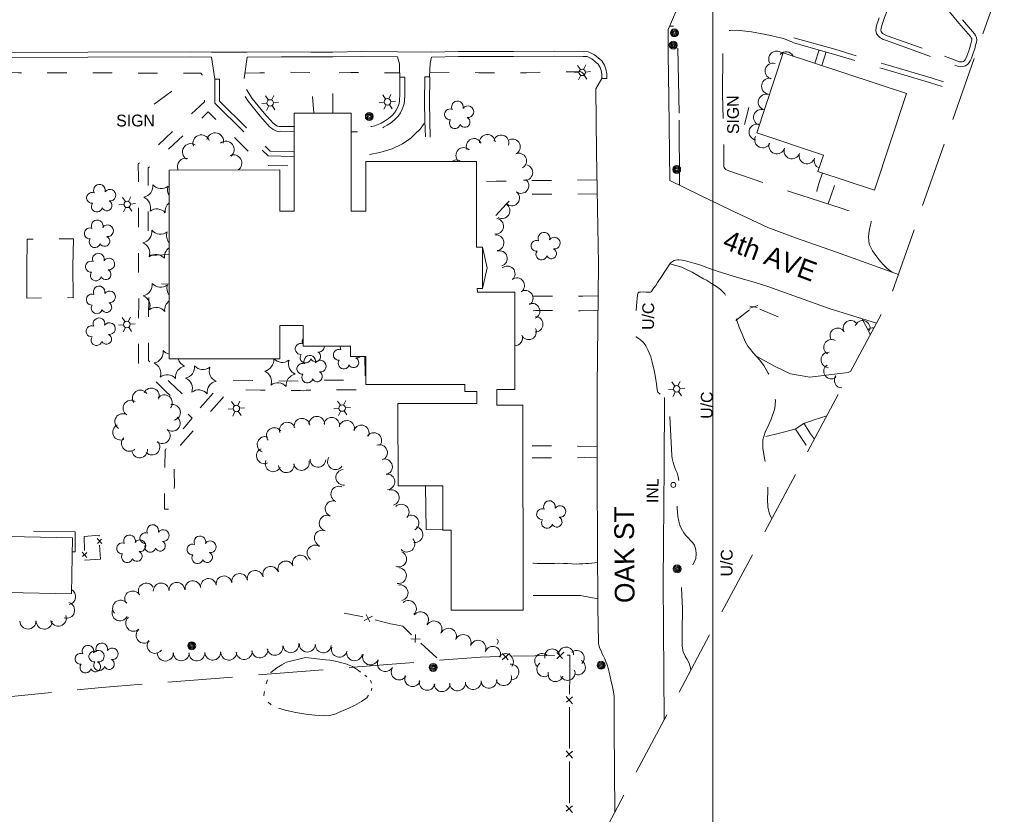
# Model space of a CAD drawing. Header units: feet. Extents: x 386237 to 388503, y 96958 to 98533.
# Tile 13 of 15: x 387648 to 388148, y 97563 to 97966. Entities that reach past the tile are written whole.
import ezdxf
from ezdxf.enums import TextEntityAlignment as Align

# ---------------------------------------------------------------- set-up
doc = ezdxf.new("R2010")
doc.units = ezdxf.units.FT
doc.header["$MEASUREMENT"] = 0
for name, pattern in [('DGN Style 3', [46.134438, 32.95317, -13.181268]), ('DGN Style 5', [23.067219, 9.885951, -13.181268]), ('DGN Style 6', [62.676929, 0.032953, -13.181268, 23.067219, -13.181268, 0.032953, -13.181268])]:
    doc.linetypes.add(name, pattern=pattern)
for name, color, linetype, lineweight in [('E_BMGRD', 3, 'Egr', 0), ('E_DWY', 3, 'DGN Style 3', 0), ('E_LAND_Vegetation', 20, 'Continuous', 0), ('E_MAP_GridLines', 150, 'Continuous', 0), ('E_MAP_Limits', 20, 'DGN Style 3', 0), ('E_MISCPROP', 43, 'Continuous', 0), ('E_MISCPROP_HvyDash', 230, 'DGN Style 3', 13), ('E_MISCPROP_HvyLine', 230, 'Continuous', 13), ('E_MISCPROP_Railing', 43, 'Continuous', 0), ('E_PATH_Sidewalk', 3, 'DGN Style 5', 0), ('E_RDWY', 30, 'Continuous', 13), ('E_RDWY_Name', 30, 'Continuous', 0), ('E_WTR', 150, 'DGN Style 6', 0)]:
    doc.layers.add(name, color=color, linetype=linetype, lineweight=lineweight)
doc.styles.add('Style-IGR_FONT_0', font='IGR_FONT_0.shx')
doc.linetypes.add('Egr', pattern='A,0.1,[13,dgnlstyle-ewdotudls.shx,S=0.0004,R=0,X=0,Y=0],0.1', length=0.2)

# ---------------------------------------------------------------- blocks, each defined once
blk = doc.blocks.new('UCR')
at = {"layer": 'E_RDWY_Name', "color": 30, "linetype": 'Continuous', "lineweight": 0, "style": 'Style-IGR_FONT_0'}
blk.add_text('U/C', height=6, rotation=0.0001, dxfattribs=at).set_placement((-0.45, 0.4), align=Align.MIDDLE_CENTER)
blk = doc.blocks.new('UCA')
at = {"layer": 'E_BMGRD', "color": 2, "linetype": 'Continuous', "lineweight": 0, "style": 'Style-IGR_FONT_0'}
blk.add_text('U/C', height=6, rotation=0.0001, dxfattribs=at).set_placement((-0.45, 0), align=Align.MIDDLE_CENTER)
blk = doc.blocks.new('CULVRT')
at = {"layer": 'E_MISCPROP_Railing', "color": 43, "linetype": 'Continuous', "lineweight": 0}
blk.add_arc((1.26, 0.94), 1.57, 216.879, 323.1186, dxfattribs=at)
blk = doc.blocks.new('INL_4')
at = {"layer": 'E_MISCPROP_Railing', "color": 43, "linetype": 'Continuous', "lineweight": 0, "style": 'Style-IGR_FONT_0'}
blk.add_text('INL', height=6, rotation=0.0001, dxfattribs=at).set_placement((-5.74, -3.01))
blk = doc.blocks.new('POLE_6')
at = {"layer": 'E_MISCPROP', "color": 1, "linetype": 'Continuous', "lineweight": 0}
for centre, radius in [((-0.01, 0.02), 2.02), ((-0.01, 0.03), 1.52), ((0, -0.01), 1.01), ((0, 0), 0.502)]:
    blk.add_circle(centre, radius, dxfattribs=at)
blk = doc.blocks.new('POLE_7')
at = {"layer": 'E_MISCPROP', "color": 1, "linetype": 'Continuous', "lineweight": 0}
for centre, radius in [((-0.01, 0.02), 2.02), ((-0.01, 0.03), 1.52), ((0, -0.01), 1.01), ((0, 0), 0.502)]:
    blk.add_circle(centre, radius, dxfattribs=at)
blk = doc.blocks.new('POLE_8')
at = {"layer": 'E_MISCPROP', "color": 1, "linetype": 'Continuous', "lineweight": 0}
for centre, radius in [((-0.01, 0.02), 2.02), ((-0.01, 0.03), 1.52), ((0, -0.01), 1.01), ((0, 0), 0.502)]:
    blk.add_circle(centre, radius, dxfattribs=at)
blk = doc.blocks.new('LTP_7')
at = {"layer": 'E_MISCPROP', "color": 1, "linetype": 'Continuous', "lineweight": 0}
for p, q in [((-1.64, 0.07), (-4.24, 0.14)), ((-0.8, 1.43), (-2, 3.73)), ((0.9, 1.42), (2.27, 3.65)), ((-0.88, -1.42), (-2.24, -3.61)), ((0.76, -1.47), (2, -3.65)), ((1.64, -0.02), (4.16, -0.09))]:
    blk.add_line(p, q, dxfattribs=at)
blk.add_circle((0, 0), 1.64, dxfattribs=at)
blk = doc.blocks.new('LTP_8')
at = {"layer": 'E_MISCPROP', "color": 1, "linetype": 'Continuous', "lineweight": 0}
for p, q in [((-1.64, 0.07), (-4.24, 0.14)), ((-0.8, 1.43), (-2, 3.73)), ((0.9, 1.42), (2.27, 3.65)), ((-0.88, -1.42), (-2.24, -3.61)), ((0.76, -1.47), (2, -3.65)), ((1.64, -0.02), (4.16, -0.09))]:
    blk.add_line(p, q, dxfattribs=at)
blk.add_circle((0, 0), 1.64, dxfattribs=at)
blk = doc.blocks.new('LTP_10')
at = {"layer": 'E_MISCPROP', "color": 1, "linetype": 'Continuous', "lineweight": 0}
for p, q in [((-1.63, 0.07), (-4.24, 0.14)), ((-0.8, 1.43), (-2, 3.73)), ((0.9, 1.42), (2.27, 3.65)), ((-0.88, -1.42), (-2.24, -3.61)), ((0.76, -1.47), (2, -3.65)), ((1.64, -0.02), (4.16, -0.09))]:
    blk.add_line(p, q, dxfattribs=at)
blk.add_circle((0, 0), 1.64, dxfattribs=at)
blk = doc.blocks.new('SIGN_6')
at = {"layer": 'E_MISCPROP', "color": 1, "linetype": 'Continuous', "lineweight": 0, "style": 'Style-IGR_FONT_0'}
blk.add_text('SIGN', height=6, rotation=0.0001, dxfattribs=at).set_placement((-9.61, -0.01), align=Align.MIDDLE_LEFT)
blk = doc.blocks.new('SIGN_7')
at = {"layer": 'E_MISCPROP', "color": 1, "linetype": 'Continuous', "lineweight": 0, "style": 'Style-IGR_FONT_0'}
blk.add_text('SIGN', height=6, rotation=0, dxfattribs=at).set_placement((-9.6, -0.01), align=Align.MIDDLE_LEFT)
blk = doc.blocks.new('TREE_5')
at = {"layer": 'E_LAND_Vegetation', "color": 94, "linetype": 'Continuous', "lineweight": 0}
for centre, radius, start, end in [((-1.47, 4.28), 2.78, 1.3944, 209.1674), ((3.57, 2.42), 2.97, 278.4235, 139.6574), ((-4.47, 0.2), 2.78, 78.0714, 279.0825), ((-2.01, -4.2), 2.61, 140.7796, 358.7122), ((3.46, -3.43), 2.97, 196.0743, 79.0476)]:
    blk.add_arc(centre, radius, start, end, dxfattribs=at)
blk = doc.blocks.new('PINEL_1')
at = {"layer": 'E_LAND_Vegetation', "color": 94, "linetype": 'Continuous', "lineweight": 0}
for centre, start, end in [((-8.14, 7.32), 275.2112, 0.9761), ((2.26, 10.71), 215.2112, 300.9761), ((10.41, 3.41), 155.2112, 240.9761), ((-10.4, -3.39), 335.2112, 60.9761), ((-2.25, -10.7), 35.2112, 120.9761), ((8.15, -7.3), 95.2112, 180.9761)]:
    blk.add_arc(centre, 5.72, start, end, dxfattribs=at)
blk = doc.blocks.new('TREE_6')
at = {"layer": 'E_LAND_Vegetation', "color": 94, "linetype": 'Continuous', "lineweight": 0}
for centre, radius, start, end in [((-1.47, 4.28), 2.78, 1.3946, 209.1676), ((3.57, 2.42), 2.97, 278.4237, 139.6576), ((-4.47, 0.2), 2.78, 78.0716, 279.0827), ((-2.01, -4.2), 2.61, 140.7798, 358.7124), ((3.46, -3.43), 2.97, 196.0746, 79.0478)]:
    blk.add_arc(centre, radius, start, end, dxfattribs=at)
blk = doc.blocks.new('TREE_7')
at = {"layer": 'E_LAND_Vegetation', "color": 94, "linetype": 'Continuous', "lineweight": 0}
for centre, radius, start, end in [((-1.47, 4.28), 2.78, 1.3944, 209.1674), ((3.57, 2.42), 2.97, 278.4235, 139.6574), ((-4.47, 0.2), 2.78, 78.0714, 279.0824), ((-2.01, -4.2), 2.61, 140.7795, 358.7122), ((3.46, -3.43), 2.97, 196.0743, 79.0476)]:
    blk.add_arc(centre, radius, start, end, dxfattribs=at)

msp = doc.modelspace()

# ---------------------------------------------------------------- linework, layer by layer
at = {"layer": 'E_DWY', "color": 2, "linetype": 'DGN Style 3', "lineweight": 0, "flags": 128}
for points in [[(388105.39, 97949.3), (388087.7, 97955.69), (388086.51, 97956.14), (388085.57, 97956.64), (388084.66, 97957.19), (388083.84, 97957.98), (388083.14, 97959.12), (388082.76, 97960.68), (388082.96, 97962.12), (388083.32, 97963.77), (388083.85, 97965.55), (388084.39, 97967.03), (388084.79, 97968.09), (388085.18, 97969.08), (388085.47, 97969.82), (388085.77, 97970.74), (388086.08, 97971.59), (388086.98, 97973.16), (388088.37, 97973.94), (388089.33, 97974.2), (388090.06, 97974.38), (388094.62, 97975.3), (388102.03, 97976.94), (388107.31, 97977.84), (388109.3, 97978.23), (388111.47, 97978.07), (388113.74, 97977.7), (388115.51, 97977.4), (388117.44, 97976.57), (388118.82, 97975.5), (388119.96, 97974.27), (388120.79, 97973.19), (388121.18, 97972.77), (388126.78, 97966.05)], [(388106.24, 97951.65), (388088.57, 97958.03), (388087.54, 97958.42), (388086.81, 97958.81), (388086.2, 97959.19), (388085.8, 97959.56), (388085.47, 97960.09), (388085.3, 97960.81), (388085.42, 97961.68), (388085.74, 97963.15), (388086.23, 97964.76), (388086.74, 97966.17), (388087.12, 97967.2), (388087.5, 97968.16), (388087.83, 97968.98), (388088.13, 97969.92), (388088.35, 97970.54), (388088.8, 97971.31), (388089.33, 97971.61), (388089.96, 97971.78), (388090.6, 97971.94), (388095.14, 97972.86), (388102.51, 97974.49), (388107.76, 97975.38), (388109.46, 97975.71), (388111.18, 97975.59), (388113.34, 97975.24), (388114.8, 97974.99), (388116.16, 97974.4), (388117.13, 97973.65), (388118.05, 97972.66), (388118.88, 97971.58), (388119.29, 97971.13), (388124.86, 97964.45)], [(388126.76, 97966.07), (388132.79, 97958.99), (388133.31, 97958.1), (388133.86, 97957.08), (388133.97, 97955.8), (388133.79, 97954.66), (388133.41, 97953.18), (388132.91, 97951.31), (388132.39, 97949.57), (388131.86, 97948.09), (388131.29, 97946.61), (388130.69, 97945.33), (388130.13, 97944.39), (388129.45, 97943.57), (388128.33, 97942.69), (388126.97, 97942.3), (388125.79, 97942.22), (388124.64, 97942.37), (388111.1, 97947.26), (388105.4, 97949.3)], [(387982.96, 97918.73), (387982.09, 97962.84), (387978.09, 97962.88)], [(388124.86, 97964.45), (388130.75, 97957.54), (388131.13, 97956.89), (388131.41, 97956.35), (388131.45, 97955.88), (388131.34, 97955.16), (388130.99, 97953.82), (388130.51, 97951.99), (388130.02, 97950.35), (388129.52, 97948.97), (388128.99, 97947.59), (388128.48, 97946.5), (388128.08, 97945.84), (388127.7, 97945.37), (388127.18, 97944.96), (388126.53, 97944.78), (388125.87, 97944.73), (388125.25, 97944.81), (388111.95, 97949.61), (388106.24, 97951.65)], [(388040.51, 97954.69), (388035.93, 97956.51), (388026.91, 97958.67), (388019.61, 97959.92), (388012.25, 97960.75), (388008.77, 97960.69), (388007.85, 97960.55), (388006.96, 97960.13), (388006.26, 97959.5), (388005.37, 97957.15), (388005.17, 97955.91), (388005.07, 97955.04), (388005.04, 97954.8), (388004.92, 97928.4), (388005.56, 97903.64), (388005.61, 97891.65), (388005.73, 97891.12), (388006.09, 97890.53), (388006.65, 97890.15), (388007.31, 97889.77), (388007.78, 97889.54), (388008.12, 97889.37), (388039.5, 97878.76), (388049.9, 97875.41), (388065.12, 97870.5), (388068.56, 97869.19), (388070.21, 97868.75), (388080.21, 97865.37), (388080.48, 97865.1), (388080.36, 97863.31), (388080.05, 97862.05), (388079.5, 97859.69), (388079.12, 97857.74), (388079.04, 97855.78), (388079.14, 97854.05), (388079.43, 97852.22), (388079.97, 97850.73), (388081.09, 97848.83), (388083.32, 97845.67), (388084.28, 97844.42), (388085.26, 97843.22), (388086.54, 97841.85), (388088.48, 97839.85), (388091.2, 97837.86)], [(388041.17, 97957), (388061.93, 97951.11), (388089.05, 97943), (388110.74, 97936.57), (388127.41, 97931.49)], [(388040.48, 97954.59), (388061.23, 97948.71), (388088.34, 97940.61), (388110.02, 97934.18), (388126.58, 97929.13)], [(387745.49, 97947.07), (387747.25, 97935.97)], [(387763.56, 97947.14), (387762.18, 97936.32)], [(387839.99, 97947.36), (387840.95, 97943.78), (387841.02, 97941.77), (387841.19, 97936.98)], [(387857.11, 97947.1), (387856.53, 97944.12), (387856.19, 97937.1)], [(387747.15, 97935.97), (387747.14, 97923.69), (387774.21, 97896.99), (387787.46, 97896.72)], [(387747.15, 97935.97), (387749.65, 97935.97), (387749.64, 97924.74), (387775.25, 97899.47), (387787.46, 97899.22)], [(387787.45, 97909.42), (387780.79, 97909.47), (387779.91, 97909.25), (387778.1, 97909.73), (387776.86, 97910.38), (387776.01, 97910.99), (387775.04, 97911.68), (387770.27, 97917.14), (387764.12, 97924.7), (387760.8, 97930), (387760.03, 97932.26), (387759.88, 97933.26), (387759.81, 97934.41), (387759.78, 97936.29), (387762.28, 97936.33)], [(387787.44, 97911.92), (387780.49, 97911.97), (387779.93, 97911.83), (387779.01, 97912.07), (387778.17, 97912.51), (387777.47, 97913.02), (387776.74, 97913.54), (387772.18, 97918.75), (387766.16, 97926.16), (387763.07, 97931.08), (387762.47, 97932.85), (387762.37, 97933.52), (387762.31, 97934.5), (387762.28, 97936.33)], [(387841.09, 97936.98), (387841.12, 97928.26), (387840.97, 97924.88), (387840.72, 97923.59), (387840.03, 97921.76), (387839.23, 97920.13), (387838.37, 97918.77), (387837.19, 97917.58), (387835.36, 97915.96), (387833.35, 97914.67), (387831.58, 97913.68), (387830.04, 97912.85), (387828.4, 97912.18), (387826.98, 97911.9), (387825.69, 97911.86), (387818.58, 97911.72), (387816.4, 97911.74)], [(387841.09, 97936.98), (387843.59, 97936.99), (387843.62, 97928.21), (387843.46, 97924.59), (387843.14, 97922.91), (387842.32, 97920.76), (387841.41, 97918.91), (387840.34, 97917.2), (387838.9, 97915.76), (387836.87, 97913.96), (387834.63, 97912.52), (387832.78, 97911.49), (387831.11, 97910.59), (387829.12, 97909.77), (387827.26, 97909.41), (387825.75, 97909.36), (387818.59, 97909.22), (387816.41, 97909.24)], [(387856.29, 97937.1), (387853.79, 97937.12), (387853.7, 97924.03), (387853.81, 97914.81), (387854.07, 97906.47), (387856.57, 97906.55)], [(387856.29, 97937.1), (387856.2, 97924.04), (387856.31, 97914.86), (387856.57, 97906.55)], [(387983.16, 97882.09), (387982.96, 97918.75)], [(387853.55, 97913.37), (387851.47, 97910.56), (387849.09, 97908.37), (387846.74, 97906), (387842.54, 97903.13), (387837.27, 97900.64), (387831.01, 97898.78), (387824.12, 97897.29), (387816.42, 97897.02)], [(387651.74, 97824.81), (387651.84, 97839.5), (387651.93, 97854.64), (387664.81, 97854.85), (387675.45, 97854.92)], [(387675.43, 97854.92), (387675.2, 97840.83), (387675.34, 97824.97), (387675.32, 97824.98), (387666.05, 97825.07), (387651.74, 97824.81)], [(387978.17, 97842.17), (387974.16, 97835.98), (387973.43, 97834.86), (387972.65, 97833.68), (387971.97, 97832.64), (387971, 97831.25), (387970.12, 97829.97), (387969.41, 97828.9), (387968.93, 97828.16), (387968.37, 97827.81), (387967.26, 97827.88), (387966.04, 97827.87), (387964.56, 97827.9), (387963.35, 97827.88), (387962.42, 97827.79), (387962.08, 97827.45), (387961.77, 97826.42), (387961.61, 97824.63), (387961.48, 97822.82), (387961.3, 97820.65), (387961.11, 97818.41), (387960.98, 97816.57), (387960.91, 97814.49), (387960.85, 97812.7), (387960.86, 97810.87), (387960.91, 97809.44), (387960.93, 97808.08), (387960.96, 97806.75), (387960.97, 97805.78), (387961.07, 97805.1), (387961.7, 97804.58), (387962.6, 97804.09), (387963.53, 97803.45), (387964.83, 97802.21), (387965.98, 97800.48), (387966.94, 97798.59), (387967.74, 97797.02), (387968.48, 97795.02), (387969.2, 97792.2), (387969.78, 97790.02), (387970.16, 97788.27), (387970.64, 97785.56), (387971.07, 97783.2), (387971.37, 97781.3), (387971.59, 97779.7), (387971.82, 97778.21), (387972.16, 97776.97), (387975.48, 97774.32), (387976.34, 97773.43), (387976.88, 97772.69), (387977.34, 97771.61), (387977.67, 97770.44), (387977.93, 97768.76), (387979.14, 97744.8), (387979.32, 97743.39), (387979.89, 97741.23), (387980.6, 97739.04), (387981.21, 97737.46), (387981.9, 97735.99), (387982.4, 97734.08), (387982.88, 97731.87), (387983.15, 97729.73), (387983.03, 97727.88), (387982.72, 97726.51), (387982.17, 97723.57), (387981.97, 97721.62), (387981.85, 97719.94), (387981.85, 97718.04), (387982.07, 97715.87), (387982.31, 97713.88), (387982.73, 97711.52), (387983.29, 97709.56), (387983.98, 97707.92), (387984.61, 97706.71), (387985.22, 97705.67), (387986.19, 97704.34), (387987.42, 97703.05), (387988.74, 97701.65), (387989.83, 97700.51), (387990.66, 97699.32), (387991.41, 97697.04), (387991.58, 97695.01), (387991.29, 97692.63), (387989.56, 97688.4), (387988.8, 97687.11), (387987.82, 97685.78), (387986.84, 97684.82), (387985.56, 97683.35), (387984.81, 97682.06), (387984.26, 97680.31), (387984.1, 97677.29), (387984.28, 97674.1), (387984.4, 97670.64), (387984.53, 97667.43), (387984.59, 97664.88), (387984.68, 97662.65), (387984.46, 97659.87), (387984.42, 97657.61), (387984.39, 97654.83), (387984.39, 97651.59), (387984.44, 97649.71), (387984.47, 97648.19)], [(387978.17, 97842.17), (387984.2, 97840.56), (387986.01, 97839.71), (387989.46, 97837.99), (387995.31, 97834.62), (387996.78, 97833.92), (387999.3, 97832.23), (388001.89, 97830.6), (388003.86, 97829.17), (388006.04, 97826.87), (388007.69, 97824.38), (388009.75, 97820.13), (388012.24, 97813.49), (388013.36, 97810), (388014.83, 97806.51), (388016.46, 97802.75), (388017.73, 97800.42), (388018.6, 97799.41), (388020.5, 97796.97), (388022.08, 97795.12), (388023.6, 97793.43), (388025.83, 97790.53), (388028.06, 97786.73), (388029.74, 97783.08), (388031.54, 97776.3), (388031.75, 97772.87), (388031.66, 97770.59), (388031.5, 97769.02), (388031.38, 97768.18), (388029.62, 97763.35), (388028.38, 97760.61), (388026.52, 97756.73), (388025.32, 97752.82), (388025.33, 97748.66), (388026.05, 97744.42), (388026.93, 97739.98), (388027.5, 97736.66), (388027.82, 97734.24), (388027.97, 97732.79), (388027.99, 97730.04), (388027.87, 97726.62), (388027.73, 97722.72), (388027.84, 97718.75), (388028.71, 97715), (388029.94, 97712.82)], [(388079.83, 97806.11), (388079.56, 97807.23), (388075.81, 97814.33)], [(388021.95, 97795.27), (388028.56, 97791.68), (388031.56, 97790.1), (388039.45, 97786.26)], [(388039.45, 97786.26), (388049.31, 97784.56), (388068.61, 97787.02), (388069.97, 97787.67)], [(388057.87, 97765.05), (388051.49, 97762.98), (388046.13, 97761.19), (388041.84, 97758.25), (388033.91, 97756.23), (388025.4, 97754.21), (388025.72, 97754.14)], [(387674.84, 97695.97), (387676.39, 97695.93), (387676.36, 97706.14), (387643.94, 97706.66), (387643.97, 97703.75)], [(387941.46, 97690.57), (387938.6, 97690.18), (387936.85, 97690.11), (387935.49, 97689.96), (387934.02, 97689.81), (387932.14, 97689.88), (387930.92, 97689.77), (387928.4, 97689.94), (387926.24, 97690.07), (387924.18, 97690.09), (387921.56, 97690.12), (387919.6, 97690.07), (387917.24, 97690.08), (387914.8, 97690.03), (387912.95, 97690.07), (387910.91, 97690.11), (387908.91, 97690.19), (387906.75, 97690.19), (387904.59, 97690.12), (387903.71, 97690.11)], [(387941.57, 97672.08), (387932.89, 97673.73), (387913.7, 97673.71), (387903.73, 97673.79)], [(387984.47, 97648.19), (387984.52, 97647.01), (387985.01, 97645.21), (387985.98, 97643.02), (387987.05, 97641.28), (387987.93, 97639.5), (387988.72, 97637.04), (387988.83, 97635.94)], [(387159.77, 97328.49), (387189.12, 97394.76), (387223.47, 97470.26), (387264.69, 97563.83), (387278.75, 97595.33), (387588.37, 97617.15), (387689.9, 97627.04), (387882.04, 97642.54)]]:
    msp.add_lwpolyline(points, dxfattribs=at)
at = {"layer": 'E_LAND_Vegetation', "color": 94, "linetype": 'Continuous', "lineweight": 0}
for centre, radius, start, end in [((388032.37, 97946.17), 4.03, 38.7968, 207.3598), ((388037.14, 97945.89), 4.03, 26.4906, 138.9245), ((388030.51, 97940.05), 4.03, 74.4163, 254.401), ((388028.79, 97932.35), 4.03, 78.9196, 258.9043), ((388027.09, 97924.31), 4.03, 74.2013, 254.186), ((388024.66, 97916.55), 4.03, 72.2375, 252.2222), ((388022.4, 97909.08), 4.03, 78.8747, 258.8593), ((387740.35, 97903.39), 4.26, 19.674, 199.6587), ((387747.37, 97904.41), 4.26, 346.7264, 166.7111), ((387885.51, 97903.9), 3.93, 4.3134, 184.2981), ((387892.54, 97903.64), 3.93, 343.1838, 163.1685), ((388025.28, 97905.12), 4.03, 155.5309, 335.5156), ((387735.03, 97898.98), 4.26, 58.5161, 238.5007), ((387752.76, 97900.16), 4.26, 308.6026, 128.5873), ((387873.52, 97897.25), 3.93, 45.9378, 225.9225), ((387878.77, 97901.87), 3.93, 24.1443, 204.129), ((387898.3, 97901.58), 3.93, 294.4711, 114.4557), ((388032.5, 97902.1), 4.03, 161.6158, 341.6004), ((387756.64, 97893.31), 4.26, 305.4565, 112.6216), ((387901.55, 97894.42), 3.93, 294.4711, 114.4557), ((388040.15, 97899.56), 4.03, 161.5498, 341.5344), ((388047.78, 97897.04), 4.03, 162.2027, 342.1873), ((387732.48, 97891.57), 4.26, 74.9824, 204.4989), ((387869.95, 97891.03), 3.93, 63.507, 126.921), ((387904.66, 97888.56), 3.93, 257.4338, 77.4185), ((388055.45, 97894.58), 4.03, 162.2027, 247.7276), ((387710.02, 97881.65), 5.72, 281.1976, 6.9625), ((387720.01, 97886.11), 5.72, 221.1976, 306.9626), ((387728.87, 97879.7), 5.72, 161.1976, 211.1413), ((387902.69, 97881.88), 3.93, 232.9344, 52.9191), ((387708.89, 97870.77), 5.72, 341.1976, 66.9625), ((387897.95, 97875.6), 3.93, 232.9344, 52.9191), ((387727.74, 97868.81), 5.72, 131.1487, 186.9626), ((387893.09, 97869.15), 3.93, 238.7309, 58.7156), ((387717.75, 97864.35), 5.72, 41.1976, 126.9625), ((387889.82, 97861.24), 3.93, 262.7894, 82.7741), ((387709.58, 97858.52), 5.72, 281.1976, 6.9625), ((387719.57, 97862.98), 5.72, 221.1976, 306.9626), ((387728.43, 97856.56), 5.72, 161.1976, 219.3309), ((387890.02, 97852.9), 3.93, 277.8045, 97.7892), ((387708.45, 97847.63), 5.72, 341.1976, 66.9625), ((387717.31, 97841.22), 5.72, 41.1976, 126.9625), ((387727.3, 97845.68), 5.72, 125.1586, 186.9626), ((387891.75, 97844.91), 3.93, 287.0991, 107.0838), ((387895.66, 97837.15), 3.93, 311.4918, 131.4765), ((387709.74, 97831.58), 5.72, 281.1976, 6.9625), ((387719.73, 97836.04), 5.72, 221.1976, 306.9626), ((387728.59, 97829.63), 5.72, 161.1976, 217.2483), ((387900.44, 97831.15), 3.93, 306.229, 126.2137), ((387708.61, 97820.7), 5.72, 341.1976, 66.9625), ((387904.8, 97824.76), 3.93, 302.8696, 122.8543), ((387727.46, 97818.74), 5.72, 126.7488, 186.9626), ((387908.28, 97818.18), 3.93, 292.0752, 112.0599), ((387717.47, 97814.28), 5.72, 41.1976, 126.9625), ((387909.84, 97811.5), 3.93, 268.4018, 88.3865), ((388070, 97809.57), 3.85, 29.9563, 209.941), ((388075.94, 97809.53), 3.85, 341.6409, 161.6256), ((387899.44, 97804.54), 3.93, 270.0201, 21.6655), ((387906.51, 97807.64), 3.93, 205.7491, 25.7337), ((388063.32, 97805.73), 3.85, 29.9563, 209.941), ((388081.41, 97805.85), 3.85, 85.0927, 134.6451), ((387790.79, 97798.99), 2.78, 67.3809, 275.1539), ((387794.53, 97802.84), 2.97, 148.7198, 205.6439), ((388060.13, 97799.88), 3.85, 60.0433, 240.028), ((387715.25, 97797.45), 5.72, 281.1976, 6.9625), ((387725.24, 97801.91), 5.72, 221.1976, 258.1779), ((387793.29, 97794.59), 2.78, 144.0579, 345.0689), ((387798.31, 97795.05), 2.61, 206.766, 64.6986), ((387799.84, 97800.35), 2.97, 262.0608, 359.3407), ((387810.12, 97795.98), 2.78, 67.3809, 275.1539), ((387813.87, 97799.83), 2.97, 170.2596, 205.6439), ((388058.75, 97793.43), 3.85, 86.5401, 266.5247), ((387714.12, 97786.57), 5.72, 341.1976, 66.9625), ((387734.1, 97795.5), 5.72, 195.6671, 246.9626), ((387771.41, 97793.38), 5.72, 281.1976, 6.3537), ((387781.4, 97797.84), 5.72, 222.0105, 306.9626), ((387790.27, 97791.42), 5.72, 161.1976, 246.9626), ((387812.62, 97791.58), 2.78, 144.0579, 345.0689), ((387817.64, 97792.04), 2.61, 206.766, 64.6986), ((387819.17, 97797.34), 2.97, 262.0608, 311.4767), ((387732.97, 97784.61), 5.72, 101.1976, 186.9626), ((387770.29, 97782.49), 5.72, 341.1976, 66.9625), ((387789.14, 97780.54), 5.72, 101.1976, 186.9626), ((388060.18, 97787.62), 3.85, 125.0504, 305.0351), ((387722.98, 97780.15), 5.72, 41.1976, 126.9625), ((387779.15, 97776.08), 5.72, 41.1976, 126.9625), ((388065.53, 97782.99), 3.85, 141.5395, 268.1412), ((387709.39, 97774.02), 4.03, 33.8844, 213.8691), ((387714.96, 97775.05), 4.03, 336.5318, 156.5164), ((387704.67, 97768.9), 4.03, 58.6243, 238.6089), ((387721.59, 97771.62), 4.03, 321.1826, 141.1673), ((387700.48, 97762.02), 4.03, 58.6243, 238.6089), ((387725.69, 97766.74), 4.03, 282.0267, 102.0114), ((387725.52, 97761.19), 4.03, 230.8157, 50.8004), ((387784.01, 97757.74), 3.99, 16.3108, 196.2955), ((387791.46, 97759.71), 3.99, 9.2135, 189.1982), ((387798.94, 97760.7), 3.99, 358.3062, 178.2909), ((387806.55, 97760.19), 3.99, 349.1769, 169.1616), ((387814.13, 97758.58), 3.99, 343.4698, 163.4545), ((387699.38, 97756.72), 4.03, 114.8585, 294.8432), ((387720.48, 97754.91), 4.03, 230.6214, 50.6061), ((387777.43, 97754.97), 3.99, 36.1233, 216.108), ((387821.51, 97756.28), 3.99, 336.9346, 156.9192), ((387827.9, 97752.41), 3.99, 324.4318, 144.4165), ((387703.84, 97751.02), 4.03, 134.4105, 314.3952), ((387715.24, 97749.15), 4.03, 223.9219, 43.9066), ((387772.7, 97750.46), 3.99, 69.27, 249.2546), ((387709.06, 97747.76), 4.03, 185.0388, 5.0234), ((387772.34, 97744.7), 3.99, 114.6918, 294.6765), ((387830.82, 97746.35), 3.99, 289.8141, 109.7988), ((387776.8, 97740.64), 3.99, 155.3474, 335.3321), ((387791.17, 97741.28), 3.99, 192.3651, 12.3498), ((387799.5, 97742.9), 3.99, 177.4856, 357.4703), ((387808.41, 97741.71), 3.99, 144.976, 324.9607), ((387833.32, 97739.11), 3.99, 281.5318, 101.5165), ((387783.51, 97740.14), 3.99, 186.2482, 6.2328), ((387812.66, 97733.78), 3.99, 95.5104, 275.4951), ((387834.56, 97731.48), 3.99, 275.2177, 95.2023), ((387810.15, 97725.26), 3.99, 68.3312, 248.3159), ((387836.8, 97723.48), 3.99, 284.9173, 104.902), ((387807.21, 97717.85), 3.99, 68.3312, 248.3159), ((387841.82, 97716.13), 3.99, 314.9768, 134.9615), ((387804.2, 97710.52), 3.99, 69.5771, 249.5618), ((387846.78, 97710.64), 3.99, 299.3742, 119.3588), ((387801.73, 97702.93), 3.99, 68.8703, 248.855), ((387848.83, 97704.7), 3.99, 262.1383, 82.123), ((387844.7, 97699.85), 3.99, 221.5, 41.4847), ((387798.05, 97695.37), 3.99, 55.6966, 235.6813), ((387840.57, 97692.31), 3.99, 248.0597, 68.0444), ((387783.2, 97687.29), 3.99, 22.2433, 202.228), ((387790.57, 97690.26), 3.99, 21.4456, 201.4303), ((387767.65, 97682.49), 3.99, 12.4181, 192.4028), ((387775.55, 97684.58), 3.99, 18.0991, 198.0838), ((387840.41, 97683.87), 4.02, 261.2387, 81.2233), ((387736.07, 97677.23), 3.99, 8.3486, 188.3333), ((387743.96, 97678.4), 3.99, 8.559, 188.5437), ((387751.86, 97679.7), 3.99, 9.5554, 189.5401), ((387759.77, 97680.93), 3.99, 10.549, 190.5337), ((387672.54, 97673.17), 4.07, 280.5408, 62.1794), ((387705.45, 97672.05), 4.02, 29.9195, 209.9041), ((387712.41, 97676.06), 4.02, 29.9194, 209.9041), ((387719.96, 97676.13), 3.99, 2.229, 182.2137), ((387727.92, 97676.44), 3.99, 2.229, 182.2137), ((387841.25, 97675.16), 4.02, 282.7393, 102.7239), ((387699.35, 97667.38), 4.02, 38.9334, 218.918), ((387845.49, 97667.21), 4.02, 312.0877, 132.0724), ((387671.98, 97666.3), 4.07, 253.0417, 73.0263), ((387699.05, 97664.93), 4.02, 153.496, 333.4806), ((387667.75, 97662.32), 4.07, 197.8727, 17.8574), ((387706, 97659.63), 4.02, 131.4013, 311.386), ((387851.63, 97661.46), 4.02, 322.7191, 142.7038), ((387652.35, 97660.79), 4.07, 181.4983, 1.483), ((387660.56, 97660.76), 4.07, 179.1853, 359.17), ((387711.31, 97653.59), 4.02, 131.2049, 311.1896), ((387858.44, 97656.83), 4.02, 328.333, 148.3177), ((387865.85, 97653.14), 4.02, 335.3218, 155.3065), ((387873.28, 97649.91), 4.02, 337.2372, 157.2219), ((387880.83, 97647.01), 4.02, 338.7132, 158.6979), ((387716.86, 97648.43), 4.02, 142.5711, 322.5558), ((387770.03, 97646.11), 4.02, 186.1664, 6.1511), ((387777.73, 97647.46), 4.02, 191.7714, 11.7561), ((387785.79, 97648.76), 4.02, 188.2354, 8.22), ((387794.16, 97649.07), 4.02, 178.1197, 358.1044), ((387802.25, 97648.69), 4.02, 176.0634, 356.0481), ((387810.42, 97646.47), 4.02, 164.275, 344.2597), ((387888.25, 97643.93), 4.02, 338.8244, 158.8091), ((387918.49, 97642.84), 3.8, 12.2195, 192.2042), ((387925.54, 97643.8), 3.8, 358.9045, 178.8892), ((387722.07, 97644.53), 4.02, 181.6401, 1.6248), ((387730.19, 97644.67), 4.02, 179.3797, 359.3644), ((387738.1, 97644.59), 4.02, 182.7276, 2.7123), ((387746.12, 97644.98), 4.02, 182.7276, 2.7123), ((387754.29, 97644.98), 4.02, 178.7239, 358.7086), ((387762.09, 97645.35), 4.02, 184.7094, 4.6941), ((387818.14, 97644.67), 4.02, 167.1255, 347.1101), ((387826.22, 97642.55), 4.02, 158.162, 338.1467), ((387833.74, 97639.18), 4.02, 152.1853, 332.17), ((387894.75, 97640.26), 4.02, 324.7446, 144.7293), ((387913.38, 97640.53), 3.8, 52.8941, 232.8788), ((387930.95, 97642.06), 3.8, 313.2507, 133.2354), ((387840.79, 97634.93), 4.02, 146.2812, 326.2659), ((387897.51, 97634.92), 4.02, 276.7276, 96.7122), ((387914.5, 97636.35), 3.8, 126.7574, 306.742), ((387931.51, 97637.34), 3.8, 244.5959, 64.5806), ((387847.59, 97631.58), 4.02, 157.8202, 337.8049), ((387886.34, 97630.75), 4.02, 186.0292, 6.0139), ((387893.82, 97632.02), 4.02, 197.1526, 17.1372), ((387920.12, 97633.85), 3.8, 164.6209, 344.6056), ((387926.23, 97634.5), 3.8, 202.5043, 22.489), ((387855.01, 97629.67), 4.02, 167.3782, 347.3629), ((387862.53, 97629), 4.02, 180.262, 0.2467), ((387870.38, 97629.4), 4.02, 184.5813, 4.566), ((387878.39, 97630.05), 4.02, 184.6981, 4.6827)]:
    msp.add_arc(centre, radius, start, end, dxfattribs=at)
at = {"layer": 'E_MAP_GridLines', "color": 213, "linetype": 'Continuous', "lineweight": 0}
msp.add_line((388000, 97000), (388000, 98500), dxfattribs=at)
at = {"layer": 'E_MAP_Limits', "color": 3, "linetype": 'DGN Style 3', "lineweight": 0, "flags": 128}
msp.add_lwpolyline([(388147.95, 97990.03), (388090.25, 97825.59), (387725.2, 97143.01)], dxfattribs=at)
at = {"layer": 'E_MISCPROP', "color": 1, "linetype": 'Continuous', "lineweight": 0}
for p, q in [((387716.42, 97923.24), (387725.38, 97929.84)), ((388016.09, 97912.92), (388018.35, 97921.56))]:
    msp.add_line(p, q, dxfattribs=at)
at = {"layer": 'E_MISCPROP_HvyDash', "color": 230, "linetype": 'DGN Style 3', "lineweight": 13, "flags": 128}
msp.add_lwpolyline([(387854.08, 97729.43), (387854.51, 97707.29), (387863, 97707.15)], dxfattribs=at)
at = {"layer": 'E_MISCPROP_HvyLine', "color": 230, "linetype": 'Continuous', "lineweight": 13, "flags": 128}
for points in [[(388035.73, 97949.35), (388098.24, 97928.63), (388082.01, 97879.65), (388053.36, 97889.14), (388056.11, 97897.44), (388022.25, 97908.66)], [(387723.96, 97889.8), (387724.07, 97793.95), (387780.24, 97794.01), (387780.22, 97810.85), (387791.99, 97810.86), (387792, 97800.31), (387816.06, 97800.34), (387816.06, 97795.11), (387823.81, 97795.12), (387823.83, 97780.84), (387874.07, 97780.91), (387874.07, 97777.37), (387880.14, 97777.38), (387880.15, 97771.31), (387840.14, 97771.26), (387840.19, 97729.41), (387862.97, 97729.44), (387863, 97706.96), (387867.2, 97706.96), (387867.25, 97666.29), (387903.74, 97666.33), (387903.61, 97770.42), (387890.33, 97770.4), (387890.32, 97778.32), (387899.47, 97778.33), (387899.41, 97827.76), (387880.46, 97827.74), (387880.45, 97829.65), (387883.06, 97829.65), (387883.04, 97850.66), (387880.08, 97850.66), (387880.02, 97894.19), (387823.87, 97894.12), (387823.9, 97868.92), (387816.46, 97868.91), (387816.39, 97918.76), (387787.44, 97918.73), (387787.5, 97868.93), (387780.25, 97868.92), (387780.23, 97889.86)], [(387883.06, 97829.65), (387885.48, 97840.17), (387883.04, 97850.66)], [(387641.81, 97675.29), (387642.41, 97703.79), (387674.99, 97703.1), (387674.39, 97674.61)]]:
    msp.add_lwpolyline(points, close=True, dxfattribs=at)
at = {"layer": 'E_MISCPROP_Railing', "color": 43, "linetype": 'Continuous', "lineweight": 0}
for p, q in [((388018.71, 97819.59), (388022.89, 97820.99)), ((388018.8, 97820.69), (388022.52, 97819.96)), ((387689.92, 97700.2), (387687.49, 97702.71)), ((387687.62, 97700.2), (387689.76, 97702.3)), ((387679.89, 97695.72), (387682.27, 97693.13)), ((387682.2, 97695.66), (387680, 97693.6)), ((387823.06, 97661.09), (387827.32, 97663.24)), ((387823.99, 97664.09), (387825.86, 97660.45)), ((387846.74, 97651.86), (387851.51, 97651.66)), ((387849.02, 97654.02), (387848.87, 97649.93)), ((387893.11, 97641.06), (387896.73, 97644.36)), ((387893.21, 97644.28), (387896.05, 97641.19)), ((387920.76, 97641.67), (387924.37, 97644.97)), ((387920.85, 97644.89), (387923.7, 97641.8)), ((387925.59, 97622.53), (387928.8, 97618.83)), ((387928.81, 97622.35), (387925.66, 97619.58)), ((387925.55, 97594.87), (387928.76, 97591.18)), ((387928.77, 97594.7), (387925.62, 97591.93)), ((387925.51, 97567.22), (387928.72, 97563.53)), ((387928.73, 97567.05), (387925.57, 97564.28))]:
    msp.add_line(p, q, dxfattribs=at)
at = {"layer": 'E_MISCPROP_Railing', "color": 43, "linetype": 'Continuous', "lineweight": 0, "flags": 128}
for points in [[(388011.59, 97813.47), (388018.67, 97818.9)], [(388023.79, 97819.17), (388033.16, 97815.27)], [(387688.49, 97703.98), (387688.47, 97704.4), (387680.9, 97703.68)], [(387680.9, 97703.68), (387681.1, 97696.58)], [(387689.1, 97692.26), (387688.73, 97699.31)], [(387681.24, 97691.89), (387681.24, 97691.71), (387689.12, 97692.26)], [(387812.9, 97664.74), (387821.64, 97663.19), (387822.38, 97663)], [(387828.56, 97661.43), (387836.3, 97659.46), (387839.22, 97658.84)], [(387839.22, 97658.84), (387842.56, 97658.14), (387847.08, 97653.85)], [(387851.74, 97649.5), (387859.92, 97642.2)], [(387882.04, 97642.54), (387891.92, 97642.76)], [(387898.45, 97642.91), (387909.69, 97643.15)], [(387909.69, 97643.15), (387919.57, 97643.37)], [(387926.1, 97643.51), (387927.35, 97643.54), (387927.34, 97633.56)], [(387927.34, 97633.56), (387927.32, 97623.68)], [(387927.31, 97617.14), (387927.3, 97605.91)], [(387927.3, 97605.91), (387927.28, 97596.02)], [(387927.27, 97589.49), (387927.25, 97578.25)], [(387927.25, 97578.25), (387927.24, 97568.37)]]:
    msp.add_lwpolyline(points, dxfattribs=at)
at = {"layer": 'E_MISCPROP_Railing', "color": 43, "linetype": 'Continuous', "lineweight": 0}
msp.add_circle((387979.95, 97729.94), 1.28, dxfattribs=at)
at = {"layer": 'E_PATH_Sidewalk', "color": 2, "linetype": 'DGN Style 5', "lineweight": 0, "flags": 128}
for points in [[(388053.96, 97950.77), (388051.71, 97944.05)], [(388055.34, 97942.85), (388057.55, 97949.75)], [(387546.84, 97939.56), (387555.47, 97939.69), (387567.15, 97939.29), (387587.03, 97939.32), (387596.7, 97939.44), (387614.28, 97939.27), (387629.97, 97939.36), (387647.6, 97939.15), (387673.92, 97939.13), (387694.53, 97939.18), (387713.57, 97939), (387729.66, 97938.95), (387740.06, 97938.97), (387740.84, 97938.16), (387741.35, 97937.57), (387741.83, 97937), (387742.02, 97936.63), (387742.08, 97936.11), (387742.09, 97935), (387741.92, 97933.04), (387741.83, 97931.33), (387741.79, 97929.73), (387741.87, 97928), (387741.89, 97926.5), (387741.99, 97924.5), (387729.39, 97912.83), (387717.81, 97901.82), (387708.48, 97893.09), (387708.35, 97892.85), (387708.48, 97885.7), (387708.53, 97866.7), (387708.51, 97851.25), (387708.53, 97837.23), (387708.6, 97823.06), (387708.45, 97806.86), (387708.51, 97798.74), (387708.49, 97791.14), (387708.65, 97790.59), (387715.09, 97784.63), (387722.37, 97777.42), (387728.9, 97770.71), (387735.66, 97763.82), (387732.15, 97759.63), (387726.04, 97752.76), (387722.08, 97747.81), (387721.97, 97747.53), (387721.83, 97739.12), (387721.67, 97726.83), (387721.67, 97717.58), (387723.94, 97717.64), (387726.69, 97718.03), (387726.53, 97723.41), (387726.65, 97729.22), (387726.57, 97737.03), (387726.62, 97741.73), (387726.35, 97745.35), (387726.36, 97745.83), (387726.95, 97746.9), (387729.81, 97750.03), (387736.45, 97757.64), (387741.82, 97763.76), (387746.74, 97769.1), (387750.9, 97773.85), (387753.23, 97776.67), (387753.9, 97777.53), (387754.31, 97778.1), (387754.53, 97778.35), (387760.48, 97778.21), (387770.44, 97778.06), (387778.45, 97777.93), (387786.44, 97777.88), (387790.71, 97777.81), (387792.31, 97777.78), (387793.63, 97777.99), (387796.26, 97778), (387798.47, 97778.2), (387800, 97778.35), (387801.2, 97778.39), (387802.27, 97778.55), (387803.09, 97778.49), (387808.14, 97778.22), (387813.46, 97778.21), (387823.58, 97778.05), (387828.51, 97778.11), (387828.62, 97780.85)], [(387762.53, 97939.06), (387770.11, 97939.1), (387781.21, 97939.46), (387796.01, 97939.34), (387796.54, 97939.04), (387796.98, 97938.22), (387796.97, 97937.1), (387796.91, 97935.31), (387797.01, 97932.39), (387796.71, 97928.01), (387797.38, 97918.74)], [(387807.03, 97918.75), (387807.1, 97926.37), (387807.19, 97930.69), (387807.28, 97934.54), (387807.33, 97935.94), (387807.44, 97937.22), (387807.53, 97938.3), (387807.62, 97939.02), (387807.65, 97939.16), (387816.23, 97939.32), (387825.73, 97939.25), (387832.66, 97939.13), (387841.11, 97939.09)], [(387856.29, 97939.13), (387868.59, 97939.28), (387881.14, 97939.24), (387895.37, 97939.22), (387905.38, 97939.21), (387919.28, 97939.62), (387928.9, 97939.6), (387932.64, 97939.76), (387933.32, 97939.53), (387933.92, 97939.19), (387934.55, 97938.47), (387935.13, 97937.71), (387935.93, 97936.71), (387940.83, 97931.38)], [(387724.01, 97846.89), (387717.74, 97846.61), (387713.53, 97846.58), (387713.29, 97846.56), (387713.31, 97859.62), (387713.29, 97869.04), (387713.19, 97874.76), (387713.37, 97886.07), (387713.3, 97890.88), (387715.76, 97892.84), (387733.9, 97909.97), (387743.79, 97919.29), (387752.01, 97911.34), (387760.47, 97903.08), (387765.08, 97898.5), (387771.59, 97892.05), (387787.47, 97891.99)], [(388055.73, 97888.36), (388053.82, 97882.89), (388052.79, 97879.17), (388051.48, 97874.9)], [(388058.46, 97872.65), (388059.92, 97876.49), (388062.25, 97883.32), (388062.98, 97885.96)], [(387941.14, 97884.76), (387926.75, 97884.54), (387910.42, 97884.55), (387900.33, 97884.24), (387889.96, 97884.16), (387880.03, 97883.82)], [(387941.27, 97877.78), (387931.52, 97877.57), (387920.36, 97877.6), (387907.73, 97877.58), (387900.03, 97877.38), (387899.78, 97877.17), (387895.15, 97872.5), (387889.29, 97866.18), (387889.04, 97866.13), (387880.06, 97865.7)], [(387823.38, 97795.12), (387823.55, 97785.63), (387823.42, 97783.09), (387823.4, 97782.92), (387819.34, 97782.9), (387812.66, 97783.13), (387807.37, 97783.14), (387804.95, 97783.15), (387803.39, 97783.1), (387801.53, 97783.07), (387797.62, 97782.68), (387795.02, 97782.56), (387793.6, 97782.34), (387793.3, 97782.28), (387793.17, 97782.25), (387792.9, 97782.23), (387790.65, 97782.5), (387771.16, 97782.95), (387753.89, 97783.09), (387752.22, 97783.02), (387752.04, 97782.98), (387749.5, 97780.03), (387742.41, 97772.1), (387738.7, 97767.92), (387735.59, 97770.54), (387730.9, 97775.8), (387724.15, 97782.28), (387719.42, 97787.02), (387713.61, 97793.06), (387713.54, 97800.33), (387713.58, 97815.27), (387713.72, 97831.86), (387716.25, 97832.1), (387724.03, 97831.89)], [(387941.75, 97825.94), (387934.06, 97825.71), (387923.02, 97825.71), (387911.02, 97825.74), (387904.59, 97825.82), (387899.41, 97825.35)], [(387941.67, 97818.63), (387932.64, 97818.32), (387920.33, 97818.45), (387909.91, 97818.43), (387904.97, 97818.31), (387899.42, 97818.36)], [(388046.21, 97761.22), (388049.64, 97755.79), (388051.52, 97753.18)], [(388041.94, 97758.32), (388045.71, 97752.7), (388048.35, 97748.79), (388048.81, 97748.11)], [(387941.24, 97749.48), (387931.5, 97749.58), (387921.45, 97749.86), (387914.9, 97749.79), (387910.47, 97749.81), (387907.29, 97749.81), (387903.63, 97749.74)], [(387941.22, 97743.71), (387934.61, 97743.84), (387925.91, 97743.62), (387916.79, 97743.67), (387910.29, 97743.69), (387907.72, 97743.71), (387903.64, 97743.62)]]:
    msp.add_lwpolyline(points, dxfattribs=at)
at = {"layer": 'E_RDWY', "color": 30, "linetype": 'Continuous', "lineweight": 13, "flags": 128}
for points in [[(387990.02, 98047.06), (387990.21, 98024.83), (387988.39, 97986.78), (387977.31, 97961.08)], [(388094.19, 97836.81), (388090.52, 97838.11), (388062.74, 97848.09), (388041.88, 97855.4), (388027.99, 97860.71), (388008.75, 97869.52), (387993.01, 97877.23), (387978.19, 97884.54), (387977.62, 97926.5), (387977.3, 97948.59), (387977.31, 97961.08)], [(387548.16, 97946.35), (387548.09, 97948.85), (387564.12, 97949.34), (387597.64, 97949.47), (387643.12, 97949.5), (387682.79, 97949.64), (387734.94, 97949.78), (387745.53, 97949.57), (387763.53, 97949.64)], [(387548.16, 97946.35), (387564.16, 97946.84), (387597.65, 97946.97), (387643.13, 97947), (387682.8, 97947.14), (387734.92, 97947.28), (387745.49, 97947.07)], [(387763.53, 97949.64), (387781.02, 97949.86), (387795.89, 97949.73), (387807.14, 97949.73)], [(387763.56, 97947.14), (387781.02, 97947.36), (387795.87, 97947.23), (387807.17, 97947.23)], [(387807.14, 97949.73), (387821.79, 97949.91), (387840, 97949.86)], [(387807.17, 97947.23), (387821.8, 97947.41), (387839.99, 97947.36)], [(387840, 97949.86), (387857.04, 97949.6), (387870.81, 97949.98), (387898.82, 97950.02), (387919.67, 97950.11), (387934.31, 97950.03), (387936.74, 97949.85), (387938.31, 97949.22), (387939.95, 97948.34), (387943.69, 97945.28), (387945.01, 97943.02), (387945.73, 97941.06), (387946.16, 97938.7), (387946.13, 97936.28), (387943.63, 97936.31)], [(387857.11, 97947.1), (387870.84, 97947.48), (387898.83, 97947.52), (387919.67, 97947.61), (387934.21, 97947.53), (387936.16, 97947.39), (387937.25, 97946.95), (387938.55, 97946.25), (387941.76, 97943.63), (387942.74, 97941.95), (387943.31, 97940.4), (387943.66, 97938.49), (387943.63, 97936.31)], [(387943.63, 97936.31), (387940.66, 97931.08), (387940.89, 97898.93), (387941.9, 97842.06), (387941.3, 97779.57), (387941.2, 97733.26), (387941.6, 97667.58), (387942, 97650.12), (387942, 97649.38), (387942.08, 97648.79), (387942.31, 97647.92), (387942.71, 97646.9), (387943.23, 97645.64), (387943.84, 97644.16), (387944.47, 97643.01), (387945.17, 97641.67), (387945.75, 97640.16), (387946.28, 97638.61), (387946.85, 97636.82), (387947.31, 97634.8), (387947.84, 97632.49), (387948.4, 97630.18), (387948.96, 97628.3), (387949.29, 97626.62), (387949.59, 97624.88), (387949.72, 97623.72), (387949.83, 97622.5), (387949.94, 97621.27), (387949.91, 97606.21), (387950.26, 97563.83)], [(387978.17, 97842.17), (387978.7, 97842.61), (387979.58, 97843.29), (387980.33, 97843.82), (387981.1, 97844.12), (387982.06, 97844.19), (387982.98, 97844.17), (387984.44, 97843.99), (387986.14, 97843.67), (387988.51, 97843.1), (387990.95, 97842.36), (387992.79, 97841.89), (387994.35, 97841.34), (387996.4, 97840.52), (387998.3, 97839.78), (387999.82, 97839.27), (388001.41, 97838.75), (388002.15, 97838.46), (388010.24, 97835.88), (388021.43, 97832.63), (388027.86, 97830.63), (388059.06, 97819.44), (388083.04, 97812.12)], [(387975.27, 97610.6), (387974.77, 97680.64), (387975.33, 97739.32), (387975.48, 97774.32)]]:
    msp.add_lwpolyline(points, dxfattribs=at)
at = {"layer": 'E_WTR', "color": 150, "linetype": 'Continuous', "lineweight": 0, "flags": 128}
for points in [[(387775.64, 97634.6), (387775.65, 97634.61), (387778.6, 97637.1), (387781.26, 97638.66), (387783.56, 97639.93), (387793.23, 97642.22), (387803.31, 97641.17)], [(387803.31, 97641.17), (387805.66, 97640.92), (387808.4, 97640.36), (387810.94, 97639.82), (387813.78, 97639.1), (387817.01, 97637.71), (387820.07, 97635.71), (387821.23, 97634.85)], [(387823.36, 97633.26), (387824.4, 97632.42)], [(387773.22, 97628.98), (387773.9, 97630.91)], [(387826.26, 97630.54), (387826.79, 97629.32)], [(387826.91, 97626.75), (387826.76, 97625.76), (387826.59, 97625.48)], [(387772.17, 97622.99), (387772.12, 97623.1), (387772.37, 97625)], [(387825.19, 97623.21), (387824.3, 97621.81), (387821.7, 97620), (387818.08, 97617.85), (387815.21, 97616.6), (387812.35, 97615.31), (387810.06, 97614.37), (387808.7, 97613.69)], [(387775.88, 97618.33), (387775.66, 97618.44), (387774.24, 97619.54)], [(387808.72, 97613.7), (387805.37, 97612.82), (387802.76, 97612.74), (387797.91, 97613.01), (387793.38, 97613.49), (387788.38, 97614.45), (387782.91, 97615.53), (387779.54, 97616.51)]]:
    msp.add_lwpolyline(points, dxfattribs=at)

# ---------------------------------------------------------------- block references
at = {"layer": 'E_BMGRD', "color": 2, "linetype": 'Continuous', "lineweight": 0, "xscale": 0.9999981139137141, "yscale": 0.9999981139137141, "zscale": 0.9999981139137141, "rotation": 89.4583773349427}
for p in [(387996.9, 97770.88), (388007.02, 97690.8)]:
    msp.add_blockref('UCA', p, dxfattribs=at)
at = {"layer": 'E_LAND_Vegetation', "color": 94, "linetype": 'Continuous', "lineweight": 0}
for name, p, xscale, yscale, zscale, rotation in [('TREE_5', (387871.11, 97917.65), 0.9999977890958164, 0.9999977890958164, 0.9999977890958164, 65.98647350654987), ('TREE_6', (387689.38, 97875.28), 0.999999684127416, 0.999999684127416, 0.999999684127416, 65.98622979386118), ('TREE_6', (387688.24, 97857.21), 0.999999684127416, 0.999999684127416, 0.999999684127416, 65.98622979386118), ('TREE_5', (387915.01, 97850.92), 0.9999977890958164, 0.9999977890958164, 0.9999977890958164, 65.98647350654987), ('TREE_6', (387688.85, 97840.33), 0.999999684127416, 0.999999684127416, 0.999999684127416, 65.98622979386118), ('TREE_6', (387689.24, 97823.63), 0.999999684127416, 0.999999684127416, 0.999999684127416, 65.98622979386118), ('TREE_6', (387689.17, 97807.53), 0.999999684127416, 0.999999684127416, 0.999999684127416, 65.98622979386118), ('TREE_5', (387796.17, 97788.47), 0.9999977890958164, 0.9999977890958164, 0.9999977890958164, 65.98647350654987), ('PINEL_1', (387740.1, 97783.32), 0.9999977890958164, 0.9999977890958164, 0.9999977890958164, 65.98647350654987), ('TREE_5', (387917.83, 97714.65), 0.9999977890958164, 0.9999977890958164, 0.9999977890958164, 65.98647350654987), ('TREE_7', (387716.47, 97702.46), 0.9999977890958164, 0.9999977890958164, 0.9999977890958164, 65.98647350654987), ('TREE_7', (387704.65, 97697.28), 0.9999977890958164, 0.9999977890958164, 0.9999977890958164, 65.98647350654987), ('TREE_7', (387740.36, 97696.74), 0.9999977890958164, 0.9999977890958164, 0.9999977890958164, 65.98647350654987), ('TREE_6', (387690.56, 97642.4), 0.999999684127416, 0.999999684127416, 0.999999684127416, 65.98622979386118), ('TREE_6', (387683.56, 97641.21), 0.999999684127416, 0.999999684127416, 0.999999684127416, 65.98622979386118)]:
    msp.add_blockref(name, p, dxfattribs=dict(at, xscale=xscale, yscale=yscale, zscale=zscale, rotation=rotation))
at = {"layer": 'E_MISCPROP', "color": 1, "linetype": 'Continuous', "lineweight": 0}
for name, p, xscale, yscale, zscale, rotation in [('POLE_8', (387980.51, 97959.42), 1.000001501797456, 1.000001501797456, 1.000001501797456, 66.19203185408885), ('POLE_8', (387979.94, 97953.2), 1.000001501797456, 1.000001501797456, 1.000001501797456, 66.19203185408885), ('LTP_8', (387933.69, 97939.4), 1.000001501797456, 1.000001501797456, 1.000001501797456, 66.19203185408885), ('LTP_10', (387775.31, 97923.87), 1.000001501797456, 1.000001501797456, 1.000001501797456, 66.19203185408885), ('LTP_8', (387834.85, 97924.46), 1.000001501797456, 1.000001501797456, 1.000001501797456, 66.19203185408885), ('SIGN_7', (388010.19, 97917.67), 1.000001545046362, 1.000001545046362, 1.000001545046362, 90.78843160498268), ('SIGN_6', (387706.76, 97914.95), 0.9999988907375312, 0.9999988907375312, 0.9999988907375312, 0.1526126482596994), ('POLE_7', (387825.65, 97917), 1.000001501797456, 1.000001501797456, 1.000001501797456, 66.19203185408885), ('POLE_8', (387981.67, 97890.07), 1.000001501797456, 1.000001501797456, 1.000001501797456, 66.19203185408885), ('LTP_10', (387702.75, 97872.38), 1.000001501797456, 1.000001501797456, 1.000001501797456, 66.19203185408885), ('LTP_10', (387702.56, 97811.4), 1.000001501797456, 1.000001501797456, 1.000001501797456, 66.19203185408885), ('LTP_7', (387981.63, 97778.71), 1.000001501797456, 1.000001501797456, 1.000001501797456, 66.19203185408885), ('LTP_10', (387758.14, 97768.72), 1.000001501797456, 1.000001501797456, 1.000001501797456, 66.19203185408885), ('LTP_8', (387811.86, 97768.94), 1.000001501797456, 1.000001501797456, 1.000001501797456, 66.19203185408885), ('POLE_8', (387981.89, 97687.3), 1.000001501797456, 1.000001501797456, 1.000001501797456, 66.19203185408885), ('POLE_6', (387735.48, 97648.27), 1.000001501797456, 1.000001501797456, 1.000001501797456, 66.19203185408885), ('POLE_7', (387943.31, 97638.35), 1.000001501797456, 1.000001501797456, 1.000001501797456, 66.19203185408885), ('POLE_7', (387858.04, 97637.25), 1.000001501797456, 1.000001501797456, 1.000001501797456, 66.19203185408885)]:
    msp.add_blockref(name, p, dxfattribs=dict(at, xscale=xscale, yscale=yscale, zscale=zscale, rotation=rotation))
at = {"layer": 'E_MISCPROP_Railing', "color": 43, "linetype": 'Continuous', "lineweight": 0}
for name, p, xscale, yscale, zscale, rotation in [('INL_4', (387969.37, 97726.47), 0.9999981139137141, 0.9999981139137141, 0.9999981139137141, 89.4583773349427), ('CULVRT', (387890.48, 97649.1), 1.000000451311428, 1.000000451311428, 1.000000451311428, 93.10418905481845)]:
    msp.add_blockref(name, p, dxfattribs=dict(at, xscale=xscale, yscale=yscale, zscale=zscale, rotation=rotation))
at = {"layer": 'E_RDWY_Name', "color": 30, "linetype": 'Continuous', "lineweight": 0, "xscale": 0.9999981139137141, "yscale": 0.9999981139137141, "zscale": 0.9999981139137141, "rotation": 89.4583773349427}
msp.add_blockref('UCR', (387967.56, 97816.02), dxfattribs=at)

# ---------------------------------------------------------------- texts
at = {"layer": 'E_RDWY_Name', "color": 30, "linetype": 'Continuous', "lineweight": 0, "style": 'Style-IGR_FONT_0'}
for s, rotation, width, p in [('4th AVE', 339.4044, 0.999609, (388004.34, 97850.24)), ('OAK ST', 90.4059, 0.999983, (387960.26, 97669.99))]:
    msp.add_text(s, height=10, rotation=rotation, dxfattribs=dict(at, width=width)).set_placement(p)

doc.saveas('drawing.dxf')
